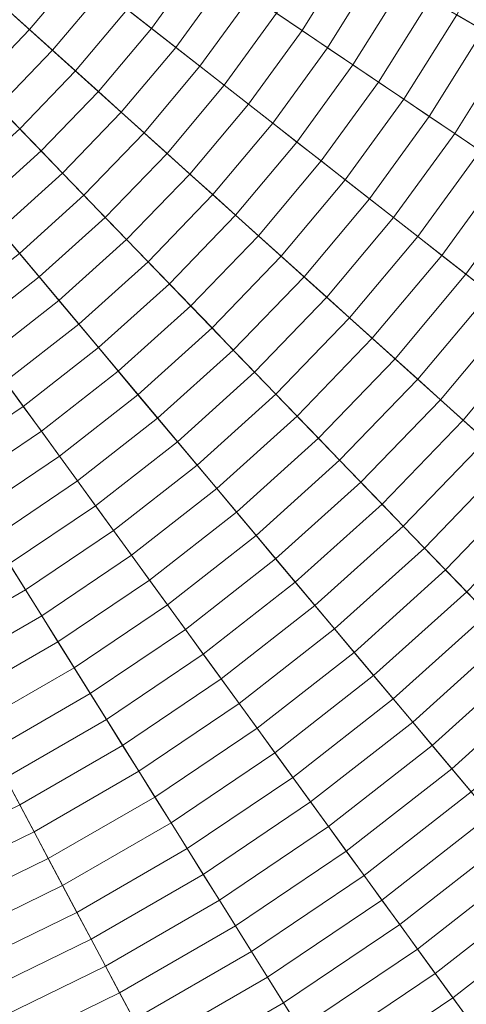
# Model space of a CAD drawing. Header units: centimetres. Extents: x -3.03 to 4.16, y -5.77 to 1.42.
# Tile 209 of 256: x 1.31 to 1.73, y -3.77 to -2.85. Entities that reach past the tile are written whole.
import ezdxf

# ---------------------------------------------------------------- set-up
doc = ezdxf.new("R2010")
doc.units = ezdxf.units.CM
doc.header["$LTSCALE"] = 2.54
doc.layers.add('Lucido design-1', color=7, linetype='Continuous')

# ---------------------------------------------------------------- blocks, each defined once
blk = doc.blocks.new('Gruppo-1')
at = {"color": 142, "linetype": 'Continuous', "lineweight": 9}
for points in [[(1.31324, -5.69616, 37.14766), (1.55696, -5.63539, 37.14766), (0.56564, -2.17825, 37.14766), (0.56549, -2.17828, 37.14766)], [(1.55696, -5.63539, 37.14766), (1.79584, -5.55777, 37.14766), (0.56578, -2.1782, 37.14766), (0.56564, -2.17825, 37.14766)], [(1.79584, -5.55777, 37.14766), (2.02873, -5.46368, 37.14766), (0.56592, -2.17815, 37.14766), (0.56578, -2.1782, 37.14766)], [(2.02873, -5.46368, 37.14766), (2.25449, -5.35357, 37.14766), (0.56606, -2.17808, 37.14766), (0.56592, -2.17815, 37.14766)], [(2.25449, -5.35357, 37.14766), (2.47202, -5.22798, 37.14766), (0.56619, -2.178, 37.14766), (0.56606, -2.17808, 37.14766)], [(2.47202, -5.22798, 37.14766), (2.68026, -5.08752, 37.14766), (0.56631, -2.17792, 37.14766), (0.56619, -2.178, 37.14766)], [(2.68026, -5.08752, 37.14766), (2.87819, -4.93288, 37.14766), (0.56643, -2.17783, 37.14766), (0.56631, -2.17792, 37.14766)], [(2.87819, -4.93288, 37.14766), (3.06486, -4.76481, 37.14766), (0.56654, -2.17773, 37.14766), (0.56643, -2.17783, 37.14766)], [(3.06486, -4.76481, 37.14766), (3.23934, -4.58412, 37.14766), (0.56665, -2.17762, 37.14766), (0.56654, -2.17773, 37.14766)], [(3.23934, -4.58412, 37.14766), (3.4008, -4.39171, 37.14766), (0.56674, -2.1775, 37.14766), (0.56665, -2.17762, 37.14766)], [(3.4008, -4.39171, 37.14766), (3.54844, -4.1885, 37.14766), (0.56683, -2.17738, 37.14766), (0.56674, -2.1775, 37.14766)], [(3.54844, -4.1885, 37.14766), (3.68154, -3.97548, 37.14766), (0.56691, -2.17725, 37.14766), (0.56683, -2.17738, 37.14766)], [(3.68154, -3.97548, 37.14766), (3.79946, -3.7537, 37.14766), (0.56698, -2.17712, 37.14766), (0.56691, -2.17725, 37.14766)], [(3.79946, -3.7537, 37.14766), (3.90163, -3.52424, 37.14766), (0.56704, -2.17698, 37.14766), (0.56698, -2.17712, 37.14766)], [(3.90163, -3.52424, 37.14766), (3.98754, -3.28821, 37.14766), (0.5671, -2.17684, 37.14766), (0.56704, -2.17698, 37.14766)], [(3.98754, -3.28821, 37.14766), (4.05677, -3.04676, 37.14766), (0.56714, -2.17669, 37.14766), (0.5671, -2.17684, 37.14766)], [(4.05677, -3.04676, 37.14766), (4.109, -2.80107, 37.14766), (0.56717, -2.17655, 37.14766), (0.56714, -2.17669, 37.14766)], [(1.72223, -2.84427, 38.12473), (1.76602, -2.76192, 38.12473), (1.79181, -2.77451, 38.11948), (1.74708, -2.85862, 38.11948)], [(1.55362, -2.84298, 38.14949), (1.59773, -2.77239, 38.14949), (1.62266, -2.78679, 38.14474), (1.57749, -2.85907, 38.14474)], [(1.41384, -2.83932, 38.16751), (1.45803, -2.7785, 38.16751), (1.48195, -2.79463, 38.16315), (1.43657, -2.85709, 38.16315)], [(1.30113, -2.83895, 38.17997), (1.34557, -2.78599, 38.17997), (1.36834, -2.80377, 38.17591), (1.3226, -2.85828, 38.17591)], [(1.57749, -2.85907, 38.14474), (1.62266, -2.78679, 38.14474), (1.64757, -2.80117, 38.13989), (1.60134, -2.87516, 38.13989)], [(1.43657, -2.85709, 38.16315), (1.48195, -2.79463, 38.16315), (1.50585, -2.81076, 38.1587), (1.45929, -2.87484, 38.1587)], [(1.3226, -2.85828, 38.17591), (1.36834, -2.80377, 38.17591), (1.39109, -2.82155, 38.17176), (1.34406, -2.8776, 38.17176)], [(1.60134, -2.87516, 38.13989), (1.64757, -2.80117, 38.13989), (1.67247, -2.81555, 38.13493), (1.62518, -2.89124, 38.13493)], [(1.45929, -2.87484, 38.1587), (1.50585, -2.81076, 38.1587), (1.52974, -2.82687, 38.15415), (1.482, -2.89258, 38.15415)], [(1.62518, -2.89124, 38.13493), (1.67247, -2.81555, 38.13493), (1.69736, -2.82992, 38.12988), (1.649, -2.90731, 38.12988)], [(1.34406, -2.8776, 38.17176), (1.39109, -2.82155, 38.17176), (1.41384, -2.83932, 38.16751), (1.36551, -2.89692, 38.16751)], [(1.482, -2.89258, 38.15415), (1.52974, -2.82687, 38.15415), (1.55362, -2.84298, 38.14949), (1.5047, -2.91031, 38.14949)], [(1.649, -2.90731, 38.12988), (1.69736, -2.82992, 38.12988), (1.72223, -2.84427, 38.12473), (1.67281, -2.92337, 38.12473)], [(1.2531, -2.88868, 38.17997), (1.30113, -2.83895, 38.17997), (1.3226, -2.85828, 38.17591), (1.27317, -2.90946, 38.17591)], [(1.36551, -2.89692, 38.16751), (1.41384, -2.83932, 38.16751), (1.43657, -2.85709, 38.16315), (1.38695, -2.91622, 38.16315)], [(1.5047, -2.91031, 38.14949), (1.55362, -2.84298, 38.14949), (1.57749, -2.85907, 38.14474), (1.52738, -2.92804, 38.14474)], [(1.67281, -2.92337, 38.12473), (1.72223, -2.84427, 38.12473), (1.74708, -2.85862, 38.11948), (1.6966, -2.93942, 38.11948)], [(1.27317, -2.90946, 38.17591), (1.3226, -2.85828, 38.17591), (1.34406, -2.8776, 38.17176), (1.29324, -2.93024, 38.17176)], [(1.38695, -2.91622, 38.16315), (1.43657, -2.85709, 38.16315), (1.45929, -2.87484, 38.1587), (1.40838, -2.93552, 38.1587)], [(1.52738, -2.92804, 38.14474), (1.57749, -2.85907, 38.14474), (1.60134, -2.87516, 38.13989), (1.55006, -2.94575, 38.13989)], [(1.6966, -2.93942, 38.11948), (1.74708, -2.85862, 38.11948), (1.77192, -2.87296, 38.11412), (1.72038, -2.95545, 38.11412)], [(1.72038, -2.95545, 38.11412), (1.77192, -2.87296, 38.11412), (1.79675, -2.8873, 38.10867), (1.74414, -2.97148, 38.10867)], [(1.29324, -2.93024, 38.17176), (1.34406, -2.8776, 38.17176), (1.36551, -2.89692, 38.16751), (1.31329, -2.951, 38.16751)], [(1.40838, -2.93552, 38.1587), (1.45929, -2.87484, 38.1587), (1.482, -2.89258, 38.15415), (1.4298, -2.9548, 38.15415)], [(1.55006, -2.94575, 38.13989), (1.60134, -2.87516, 38.13989), (1.62518, -2.89124, 38.13493), (1.57271, -2.96345, 38.13493)], [(1.57271, -2.96345, 38.13493), (1.62518, -2.89124, 38.13493), (1.649, -2.90731, 38.12988), (1.59536, -2.98114, 38.12988)], [(1.31329, -2.951, 38.16751), (1.36551, -2.89692, 38.16751), (1.38695, -2.91622, 38.16315), (1.33333, -2.97175, 38.16315)], [(1.4298, -2.9548, 38.15415), (1.482, -2.89258, 38.15415), (1.5047, -2.91031, 38.14949), (1.4512, -2.97407, 38.14949)], [(1.4512, -2.97407, 38.14949), (1.5047, -2.91031, 38.14949), (1.52738, -2.92804, 38.14474), (1.47259, -2.99333, 38.14474)], [(1.59536, -2.98114, 38.12988), (1.649, -2.90731, 38.12988), (1.67281, -2.92337, 38.12473), (1.61799, -2.99882, 38.12473)], [(1.33333, -2.97175, 38.16315), (1.38695, -2.91622, 38.16315), (1.40838, -2.93552, 38.1587), (1.35336, -2.9925, 38.1587)], [(1.47259, -2.99333, 38.14474), (1.52738, -2.92804, 38.14474), (1.55006, -2.94575, 38.13989), (1.49397, -3.01258, 38.13989)], [(1.61799, -2.99882, 38.12473), (1.67281, -2.92337, 38.12473), (1.6966, -2.93942, 38.11948), (1.6406, -3.01649, 38.11948)], [(1.23886, -2.9792, 38.17176), (1.29324, -2.93024, 38.17176), (1.31329, -2.951, 38.16751), (1.25741, -3.00131, 38.16751)], [(1.35336, -2.9925, 38.1587), (1.40838, -2.93552, 38.1587), (1.4298, -2.9548, 38.15415), (1.37338, -3.01323, 38.15415)], [(1.49397, -3.01258, 38.13989), (1.55006, -2.94575, 38.13989), (1.57271, -2.96345, 38.13493), (1.51534, -3.03182, 38.13493)], [(1.6406, -3.01649, 38.11948), (1.6966, -2.93942, 38.11948), (1.72038, -2.95545, 38.11412), (1.6632, -3.03415, 38.11412)], [(1.25741, -3.00131, 38.16751), (1.31329, -2.951, 38.16751), (1.33333, -2.97175, 38.16315), (1.27596, -3.02341, 38.16315)], [(1.37338, -3.01323, 38.15415), (1.4298, -2.9548, 38.15415), (1.4512, -2.97407, 38.14949), (1.39338, -3.03394, 38.14949)], [(1.6632, -3.03415, 38.11412), (1.72038, -2.95545, 38.11412), (1.74414, -2.97148, 38.10867), (1.68579, -3.05179, 38.10867)], [(1.51534, -3.03182, 38.13493), (1.57271, -2.96345, 38.13493), (1.59536, -2.98114, 38.12988), (1.53669, -3.05105, 38.12988)], [(1.27596, -3.02341, 38.16315), (1.33333, -2.97175, 38.16315), (1.35336, -2.9925, 38.1587), (1.29449, -3.0455, 38.1587)], [(1.39338, -3.03394, 38.14949), (1.4512, -2.97407, 38.14949), (1.47259, -2.99333, 38.14474), (1.41338, -3.05465, 38.14474)], [(1.68579, -3.05179, 38.10867), (1.74414, -2.97148, 38.10867), (1.76789, -2.9875, 38.10312), (1.70836, -3.06943, 38.10312)], [(1.53669, -3.05105, 38.12988), (1.59536, -2.98114, 38.12988), (1.61799, -2.99882, 38.12473), (1.55804, -3.07027, 38.12473)], [(1.29449, -3.0455, 38.1587), (1.35336, -2.9925, 38.1587), (1.37338, -3.01323, 38.15415), (1.31302, -3.06757, 38.15415)], [(1.41338, -3.05465, 38.14474), (1.47259, -2.99333, 38.14474), (1.49397, -3.01258, 38.13989), (1.43336, -3.07535, 38.13989)], [(1.70836, -3.06943, 38.10312), (1.76789, -2.9875, 38.10312), (1.79162, -3.00351, 38.09747), (1.73092, -3.08705, 38.09747)], [(1.55804, -3.07027, 38.12473), (1.61799, -2.99882, 38.12473), (1.6406, -3.01649, 38.11948), (1.57936, -3.08947, 38.11948)], [(1.73092, -3.08705, 38.09747), (1.79162, -3.00351, 38.09747), (1.81533, -3.0195, 38.09173), (1.75346, -3.10466, 38.09173)], [(1.31302, -3.06757, 38.15415), (1.37338, -3.01323, 38.15415), (1.39338, -3.03394, 38.14949), (1.33153, -3.08964, 38.14949)], [(1.43336, -3.07535, 38.13989), (1.49397, -3.01258, 38.13989), (1.51534, -3.03182, 38.13493), (1.45334, -3.09603, 38.13493)], [(1.57936, -3.08947, 38.11948), (1.6406, -3.01649, 38.11948), (1.6632, -3.03415, 38.11412), (1.60068, -3.10866, 38.11412)], [(1.33153, -3.08964, 38.14949), (1.39338, -3.03394, 38.14949), (1.41338, -3.05465, 38.14474), (1.35003, -3.11169, 38.14474)], [(1.45334, -3.09603, 38.13493), (1.51534, -3.03182, 38.13493), (1.53669, -3.05105, 38.12988), (1.4733, -3.1167, 38.12988)], [(1.60068, -3.10866, 38.11412), (1.6632, -3.03415, 38.11412), (1.68579, -3.05179, 38.10867), (1.62198, -3.12784, 38.10867)], [(1.35003, -3.11169, 38.14474), (1.41338, -3.05465, 38.14474), (1.43336, -3.07535, 38.13989), (1.36853, -3.13373, 38.13989)], [(1.4733, -3.1167, 38.12988), (1.53669, -3.05105, 38.12988), (1.55804, -3.07027, 38.12473), (1.49325, -3.13736, 38.12473)], [(1.62198, -3.12784, 38.10867), (1.68579, -3.05179, 38.10867), (1.70836, -3.06943, 38.10312), (1.64326, -3.14701, 38.10312)], [(1.24901, -3.11758, 38.15415), (1.31302, -3.06757, 38.15415), (1.33153, -3.08964, 38.14949), (1.26594, -3.14088, 38.14949)], [(1.36853, -3.13373, 38.13989), (1.43336, -3.07535, 38.13989), (1.45334, -3.09603, 38.13493), (1.38701, -3.15575, 38.13493)], [(1.49325, -3.13736, 38.12473), (1.55804, -3.07027, 38.12473), (1.57936, -3.08947, 38.11948), (1.51318, -3.158, 38.11948)], [(1.64326, -3.14701, 38.10312), (1.70836, -3.06943, 38.10312), (1.73092, -3.08705, 38.09747), (1.66454, -3.16616, 38.09747)], [(1.26594, -3.14088, 38.14949), (1.33153, -3.08964, 38.14949), (1.35003, -3.11169, 38.14474), (1.28286, -3.16417, 38.14474)], [(1.51318, -3.158, 38.11948), (1.57936, -3.08947, 38.11948), (1.60068, -3.10866, 38.11412), (1.53311, -3.17863, 38.11412)], [(1.66454, -3.16616, 38.09747), (1.73092, -3.08705, 38.09747), (1.75346, -3.10466, 38.09173), (1.68579, -3.1853, 38.09173)], [(1.38701, -3.15575, 38.13493), (1.45334, -3.09603, 38.13493), (1.4733, -3.1167, 38.12988), (1.40548, -3.17777, 38.12988)], [(1.28286, -3.16417, 38.14474), (1.35003, -3.11169, 38.14474), (1.36853, -3.13373, 38.13989), (1.29977, -3.18744, 38.13989)], [(1.53311, -3.17863, 38.11412), (1.60068, -3.10866, 38.11412), (1.62198, -3.12784, 38.10867), (1.55302, -3.19925, 38.10867)], [(1.68579, -3.1853, 38.09173), (1.75346, -3.10466, 38.09173), (1.77598, -3.12226, 38.08588), (1.70703, -3.20443, 38.08588)], [(1.40548, -3.17777, 38.12988), (1.4733, -3.1167, 38.12988), (1.49325, -3.13736, 38.12473), (1.42394, -3.19976, 38.12473)], [(1.70703, -3.20443, 38.08588), (1.77598, -3.12226, 38.08588), (1.79849, -3.13985, 38.07993), (1.72826, -3.22354, 38.07993)], [(1.55302, -3.19925, 38.10867), (1.62198, -3.12784, 38.10867), (1.64326, -3.14701, 38.10312), (1.57292, -3.21986, 38.10312)], [(1.29977, -3.18744, 38.13989), (1.36853, -3.13373, 38.13989), (1.38701, -3.15575, 38.13493), (1.31667, -3.2107, 38.13493)], [(1.42394, -3.19976, 38.12473), (1.49325, -3.13736, 38.12473), (1.51318, -3.158, 38.11948), (1.44239, -3.22175, 38.11948)], [(1.72826, -3.22354, 38.07993), (1.79849, -3.13985, 38.07993), (1.82098, -3.15742, 38.07388), (1.74947, -3.24264, 38.07388)], [(1.57292, -3.21986, 38.10312), (1.64326, -3.14701, 38.10312), (1.66454, -3.16616, 38.09747), (1.5928, -3.24045, 38.09747)], [(1.31667, -3.2107, 38.13493), (1.38701, -3.15575, 38.13493), (1.40548, -3.17777, 38.12988), (1.33356, -3.23395, 38.12988)], [(1.44239, -3.22175, 38.11948), (1.51318, -3.158, 38.11948), (1.53311, -3.17863, 38.11412), (1.46082, -3.24372, 38.11412)], [(1.5928, -3.24045, 38.09747), (1.66454, -3.16616, 38.09747), (1.68579, -3.1853, 38.09173), (1.61267, -3.26102, 38.09173)], [(1.33356, -3.23395, 38.12988), (1.40548, -3.17777, 38.12988), (1.42394, -3.19976, 38.12473), (1.35044, -3.25718, 38.12473)], [(1.46082, -3.24372, 38.11412), (1.53311, -3.17863, 38.11412), (1.55302, -3.19925, 38.10867), (1.47925, -3.26568, 38.10867)], [(1.61267, -3.26102, 38.09173), (1.68579, -3.1853, 38.09173), (1.70703, -3.20443, 38.08588), (1.63253, -3.28158, 38.08588)], [(1.22744, -3.23623, 38.13989), (1.29977, -3.18744, 38.13989), (1.31667, -3.2107, 38.13493), (1.24268, -3.26062, 38.13493)], [(1.35044, -3.25718, 38.12473), (1.42394, -3.19976, 38.12473), (1.44239, -3.22175, 38.11948), (1.36731, -3.2804, 38.11948)], [(1.47925, -3.26568, 38.10867), (1.55302, -3.19925, 38.10867), (1.57292, -3.21986, 38.10312), (1.49766, -3.28762, 38.10312)], [(1.63253, -3.28158, 38.08588), (1.70703, -3.20443, 38.08588), (1.72826, -3.22354, 38.07993), (1.65237, -3.30213, 38.07993)], [(1.24268, -3.26062, 38.13493), (1.31667, -3.2107, 38.13493), (1.33356, -3.23395, 38.12988), (1.2579, -3.28498, 38.12988)], [(1.36731, -3.2804, 38.11948), (1.44239, -3.22175, 38.11948), (1.46082, -3.24372, 38.11412), (1.38417, -3.30361, 38.11412)], [(1.49766, -3.28762, 38.10312), (1.57292, -3.21986, 38.10312), (1.5928, -3.24045, 38.09747), (1.51606, -3.30955, 38.09747)], [(1.65237, -3.30213, 38.07993), (1.72826, -3.22354, 38.07993), (1.74947, -3.24264, 38.07388), (1.67219, -3.32266, 38.07388)], [(1.2579, -3.28498, 38.12988), (1.33356, -3.23395, 38.12988), (1.35044, -3.25718, 38.12473), (1.27312, -3.30934, 38.12473)], [(1.51606, -3.30955, 38.09747), (1.5928, -3.24045, 38.09747), (1.61267, -3.26102, 38.09173), (1.53444, -3.33146, 38.09173)], [(1.38417, -3.30361, 38.11412), (1.46082, -3.24372, 38.11412), (1.47925, -3.26568, 38.10867), (1.40102, -3.32679, 38.10867)], [(1.67219, -3.32266, 38.07388), (1.74947, -3.24264, 38.07388), (1.77067, -3.26172, 38.06774), (1.69201, -3.34318, 38.06774)], [(1.27312, -3.30934, 38.12473), (1.35044, -3.25718, 38.12473), (1.36731, -3.2804, 38.11948), (1.28833, -3.33368, 38.11948)], [(1.40102, -3.32679, 38.10867), (1.47925, -3.26568, 38.10867), (1.49766, -3.28762, 38.10312), (1.41785, -3.34997, 38.10312)], [(1.53444, -3.33146, 38.09173), (1.61267, -3.26102, 38.09173), (1.63253, -3.28158, 38.08588), (1.55282, -3.35335, 38.08588)], [(1.69201, -3.34318, 38.06774), (1.77067, -3.26172, 38.06774), (1.79185, -3.28079, 38.0615), (1.71181, -3.36368, 38.0615)], [(1.28833, -3.33368, 38.11948), (1.36731, -3.2804, 38.11948), (1.38417, -3.30361, 38.11412), (1.30353, -3.358, 38.11412)], [(1.41785, -3.34997, 38.10312), (1.49766, -3.28762, 38.10312), (1.51606, -3.30955, 38.09747), (1.43468, -3.37312, 38.09747)], [(1.55282, -3.35335, 38.08588), (1.63253, -3.28158, 38.08588), (1.65237, -3.30213, 38.07993), (1.57118, -3.37524, 38.07993)], [(1.71181, -3.36368, 38.0615), (1.79185, -3.28079, 38.0615), (1.81301, -3.29985, 38.05515), (1.73159, -3.38417, 38.05515)], [(1.30353, -3.358, 38.11412), (1.38417, -3.30361, 38.11412), (1.40102, -3.32679, 38.10867), (1.31872, -3.38231, 38.10867)], [(1.57118, -3.37524, 38.07993), (1.65237, -3.30213, 38.07993), (1.67219, -3.32266, 38.07388), (1.58952, -3.3971, 38.07388)], [(1.43468, -3.37312, 38.09747), (1.51606, -3.30955, 38.09747), (1.53444, -3.33146, 38.09173), (1.45149, -3.39627, 38.09173)], [(1.58952, -3.3971, 38.07388), (1.67219, -3.32266, 38.07388), (1.69201, -3.34318, 38.06774), (1.60786, -3.41895, 38.06774)], [(1.31872, -3.38231, 38.10867), (1.40102, -3.32679, 38.10867), (1.41785, -3.34997, 38.10312), (1.3339, -3.4066, 38.10312)], [(1.45149, -3.39627, 38.09173), (1.53444, -3.33146, 38.09173), (1.55282, -3.35335, 38.08588), (1.46829, -3.41939, 38.08588)], [(1.60786, -3.41895, 38.06774), (1.69201, -3.34318, 38.06774), (1.71181, -3.36368, 38.0615), (1.62618, -3.44078, 38.0615)], [(1.3339, -3.4066, 38.10312), (1.41785, -3.34997, 38.10312), (1.43468, -3.37312, 38.09747), (1.34907, -3.43087, 38.09747)], [(1.21929, -3.40664, 38.11412), (1.30353, -3.358, 38.11412), (1.31872, -3.38231, 38.10867), (1.23275, -3.43194, 38.10867)], [(1.46829, -3.41939, 38.08588), (1.55282, -3.35335, 38.08588), (1.57118, -3.37524, 38.07993), (1.48508, -3.4425, 38.07993)], [(1.62618, -3.44078, 38.0615), (1.71181, -3.36368, 38.0615), (1.73159, -3.38417, 38.05515), (1.64448, -3.4626, 38.05515)], [(1.34907, -3.43087, 38.09747), (1.43468, -3.37312, 38.09747), (1.45149, -3.39627, 38.09173), (1.36422, -3.45513, 38.09173)], [(1.48508, -3.4425, 38.07993), (1.57118, -3.37524, 38.07993), (1.58952, -3.3971, 38.07388), (1.50186, -3.46559, 38.07388)], [(1.23275, -3.43194, 38.10867), (1.31872, -3.38231, 38.10867), (1.3339, -3.4066, 38.10312), (1.24619, -3.45723, 38.10312)], [(1.64448, -3.4626, 38.05515), (1.73159, -3.38417, 38.05515), (1.75136, -3.40464, 38.04871), (1.66277, -3.4844, 38.04871)], [(1.36422, -3.45513, 38.09173), (1.45149, -3.39627, 38.09173), (1.46829, -3.41939, 38.08588), (1.37937, -3.47937, 38.08588)], [(1.50186, -3.46559, 38.07388), (1.58952, -3.3971, 38.07388), (1.60786, -3.41895, 38.06774), (1.51862, -3.48867, 38.06774)], [(1.24619, -3.45723, 38.10312), (1.3339, -3.4066, 38.10312), (1.34907, -3.43087, 38.09747), (1.25963, -3.48251, 38.09747)], [(1.66277, -3.4844, 38.04871), (1.75136, -3.40464, 38.04871), (1.77111, -3.42509, 38.04217), (1.68105, -3.50618, 38.04217)], [(1.37937, -3.47937, 38.08588), (1.46829, -3.41939, 38.08588), (1.48508, -3.4425, 38.07993), (1.39451, -3.50359, 38.07993)], [(1.51862, -3.48867, 38.06774), (1.60786, -3.41895, 38.06774), (1.62618, -3.44078, 38.0615), (1.53538, -3.51172, 38.0615)], [(1.68105, -3.50618, 38.04217), (1.77111, -3.42509, 38.04217), (1.79084, -3.44553, 38.03553), (1.69931, -3.52794, 38.03553)], [(1.25963, -3.48251, 38.09747), (1.34907, -3.43087, 38.09747), (1.36422, -3.45513, 38.09173), (1.27306, -3.50776, 38.09173)], [(1.39451, -3.50359, 38.07993), (1.48508, -3.4425, 38.07993), (1.50186, -3.46559, 38.07388), (1.40963, -3.5278, 38.07388)], [(1.53538, -3.51172, 38.0615), (1.62618, -3.44078, 38.0615), (1.64448, -3.4626, 38.05515), (1.55211, -3.53476, 38.05515)], [(1.69931, -3.52794, 38.03553), (1.79084, -3.44553, 38.03553), (1.81056, -3.46595, 38.02879), (1.71756, -3.54969, 38.02879)], [(1.27306, -3.50776, 38.09173), (1.36422, -3.45513, 38.09173), (1.37937, -3.47937, 38.08588), (1.28648, -3.533, 38.08588)], [(1.55211, -3.53476, 38.05515), (1.64448, -3.4626, 38.05515), (1.66277, -3.4844, 38.04871), (1.56884, -3.55778, 38.04871)], [(1.40963, -3.5278, 38.07388), (1.50186, -3.46559, 38.07388), (1.51862, -3.48867, 38.06774), (1.42475, -3.55199, 38.06774)], [(1.71756, -3.54969, 38.02879), (1.81056, -3.46595, 38.02879), (1.83027, -3.48635, 38.02196), (1.73579, -3.57142, 38.02196)], [(1.28648, -3.533, 38.08588), (1.37937, -3.47937, 38.08588), (1.39451, -3.50359, 38.07993), (1.29989, -3.55822, 38.07993)], [(1.42475, -3.55199, 38.06774), (1.51862, -3.48867, 38.06774), (1.53538, -3.51172, 38.0615), (1.43985, -3.57616, 38.0615)], [(1.56884, -3.55778, 38.04871), (1.66277, -3.4844, 38.04871), (1.68105, -3.50618, 38.04217), (1.58555, -3.58079, 38.04217)], [(1.29989, -3.55822, 38.07993), (1.39451, -3.50359, 38.07993), (1.40963, -3.5278, 38.07388), (1.31329, -3.58342, 38.07388)], [(1.58555, -3.58079, 38.04217), (1.68105, -3.50618, 38.04217), (1.69931, -3.52794, 38.03553), (1.60225, -3.60377, 38.03553)], [(1.43985, -3.57616, 38.0615), (1.53538, -3.51172, 38.0615), (1.55211, -3.53476, 38.05515), (1.45494, -3.60031, 38.05515)], [(1.31329, -3.58342, 38.07388), (1.40963, -3.5278, 38.07388), (1.42475, -3.55199, 38.06774), (1.32668, -3.60861, 38.06774)], [(1.45494, -3.60031, 38.05515), (1.55211, -3.53476, 38.05515), (1.56884, -3.55778, 38.04871), (1.47002, -3.62444, 38.04871)], [(1.60225, -3.60377, 38.03553), (1.69931, -3.52794, 38.03553), (1.71756, -3.54969, 38.02879), (1.61894, -3.62674, 38.02879)], [(1.32668, -3.60861, 38.06774), (1.42475, -3.55199, 38.06774), (1.43985, -3.57616, 38.0615), (1.34006, -3.63377, 38.0615)], [(1.61894, -3.62674, 38.02879), (1.71756, -3.54969, 38.02879), (1.73579, -3.57142, 38.02196), (1.63561, -3.64968, 38.02196)], [(1.20169, -3.60611, 38.07993), (1.29989, -3.55822, 38.07993), (1.31329, -3.58342, 38.07388), (1.2133, -3.63219, 38.07388)], [(1.47002, -3.62444, 38.04871), (1.56884, -3.55778, 38.04871), (1.58555, -3.58079, 38.04217), (1.48509, -3.64855, 38.04217)], [(1.63561, -3.64968, 38.02196), (1.73579, -3.57142, 38.02196), (1.75401, -3.59313, 38.01503), (1.65227, -3.67261, 38.01503)], [(1.34006, -3.63377, 38.0615), (1.43985, -3.57616, 38.0615), (1.45494, -3.60031, 38.05515), (1.35343, -3.65891, 38.05515)], [(1.48509, -3.64855, 38.04217), (1.58555, -3.58079, 38.04217), (1.60225, -3.60377, 38.03553), (1.50014, -3.67265, 38.03553)], [(1.2133, -3.63219, 38.07388), (1.31329, -3.58342, 38.07388), (1.32668, -3.60861, 38.06774), (1.2249, -3.65825, 38.06774)], [(1.35343, -3.65891, 38.05515), (1.45494, -3.60031, 38.05515), (1.47002, -3.62444, 38.04871), (1.36679, -3.68404, 38.04871)], [(1.65227, -3.67261, 38.01503), (1.75401, -3.59313, 38.01503), (1.77221, -3.61482, 38.008), (1.66891, -3.69552, 38.008)], [(1.2249, -3.65825, 38.06774), (1.32668, -3.60861, 38.06774), (1.34006, -3.63377, 38.0615), (1.23649, -3.68428, 38.0615)], [(1.50014, -3.67265, 38.03553), (1.60225, -3.60377, 38.03553), (1.61894, -3.62674, 38.02879), (1.51519, -3.69672, 38.02879)], [(1.66891, -3.69552, 38.008), (1.77221, -3.61482, 38.008), (1.7904, -3.63649, 38.00087), (1.68555, -3.71841, 38.00087)], [(1.36679, -3.68404, 38.04871), (1.47002, -3.62444, 38.04871), (1.48509, -3.64855, 38.04217), (1.38014, -3.70914, 38.04217)], [(1.51519, -3.69672, 38.02879), (1.61894, -3.62674, 38.02879), (1.63561, -3.64968, 38.02196), (1.53022, -3.72077, 38.02196)], [(1.23649, -3.68428, 38.0615), (1.34006, -3.63377, 38.0615), (1.35343, -3.65891, 38.05515), (1.24808, -3.7103, 38.05515)], [(1.68555, -3.71841, 38.00087), (1.7904, -3.63649, 38.00087), (1.80857, -3.65815, 37.99364), (1.70216, -3.74128, 37.99364)], [(1.38014, -3.70914, 38.04217), (1.48509, -3.64855, 38.04217), (1.50014, -3.67265, 38.03553), (1.39348, -3.73423, 38.03553)], [(1.53022, -3.72077, 38.02196), (1.63561, -3.64968, 38.02196), (1.65227, -3.67261, 38.01503), (1.54523, -3.74481, 38.01503)], [(1.24808, -3.7103, 38.05515), (1.35343, -3.65891, 38.05515), (1.36679, -3.68404, 38.04871), (1.25965, -3.73629, 38.04871)], [(1.70216, -3.74128, 37.99364), (1.80857, -3.65815, 37.99364), (1.82672, -3.67979, 37.98631), (1.71876, -3.76413, 37.98631)], [(1.39348, -3.73423, 38.03553), (1.50014, -3.67265, 38.03553), (1.51519, -3.69672, 38.02879), (1.4068, -3.75929, 38.02879)], [(1.54523, -3.74481, 38.01503), (1.65227, -3.67261, 38.01503), (1.66891, -3.69552, 38.008), (1.56024, -3.76882, 38.008)], [(1.25965, -3.73629, 38.04871), (1.36679, -3.68404, 38.04871), (1.38014, -3.70914, 38.04217), (1.27122, -3.76227, 38.04217)], [(1.71876, -3.76413, 37.98631), (1.82672, -3.67979, 37.98631), (1.84486, -3.7014, 37.97888), (1.73535, -3.78696, 37.97888)], [(1.4068, -3.75929, 38.02879), (1.51519, -3.69672, 38.02879), (1.53022, -3.72077, 38.02196), (1.42012, -3.78434, 38.02196)], [(1.56024, -3.76882, 38.008), (1.66891, -3.69552, 38.008), (1.68555, -3.71841, 38.00087), (1.57524, -3.79282, 38.00087)], [(1.27122, -3.76227, 38.04217), (1.38014, -3.70914, 38.04217), (1.39348, -3.73423, 38.03553), (1.28277, -3.78822, 38.03553)], [(1.42012, -3.78434, 38.02196), (1.53022, -3.72077, 38.02196), (1.54523, -3.74481, 38.01503), (1.43342, -3.80936, 38.01503)], [(1.57524, -3.79282, 38.00087), (1.68555, -3.71841, 38.00087), (1.70216, -3.74128, 37.99364), (1.59022, -3.81679, 37.99364)], [(1.28277, -3.78822, 38.03553), (1.39348, -3.73423, 38.03553), (1.4068, -3.75929, 38.02879), (1.29432, -3.81416, 38.02879)], [(1.43342, -3.80936, 38.01503), (1.54523, -3.74481, 38.01503), (1.56024, -3.76882, 38.008), (1.44672, -3.83437, 38.008)], [(1.59022, -3.81679, 37.99364), (1.70216, -3.74128, 37.99364), (1.71876, -3.76413, 37.98631), (1.60518, -3.84075, 37.98631)], [(1.29432, -3.81416, 38.02879), (1.4068, -3.75929, 38.02879), (1.42012, -3.78434, 38.02196), (1.30586, -3.84007, 38.02196)], [(1.60518, -3.84075, 37.98631), (1.71876, -3.76413, 37.98631), (1.73535, -3.78696, 37.97888), (1.62014, -3.86468, 37.97888)], [(1.44672, -3.83437, 38.008), (1.56024, -3.76882, 38.008), (1.57524, -3.79282, 38.00087), (1.46, -3.85935, 38.00087)]]:
    blk.add_3dface(points, dxfattribs=at)

msp = doc.modelspace()

# ---------------------------------------------------------------- block references
at = {"layer": 'Lucido design-1', "color": 7}
msp.add_blockref('Gruppo-1', (0, 0), dxfattribs=at)

doc.saveas('drawing.dxf')
